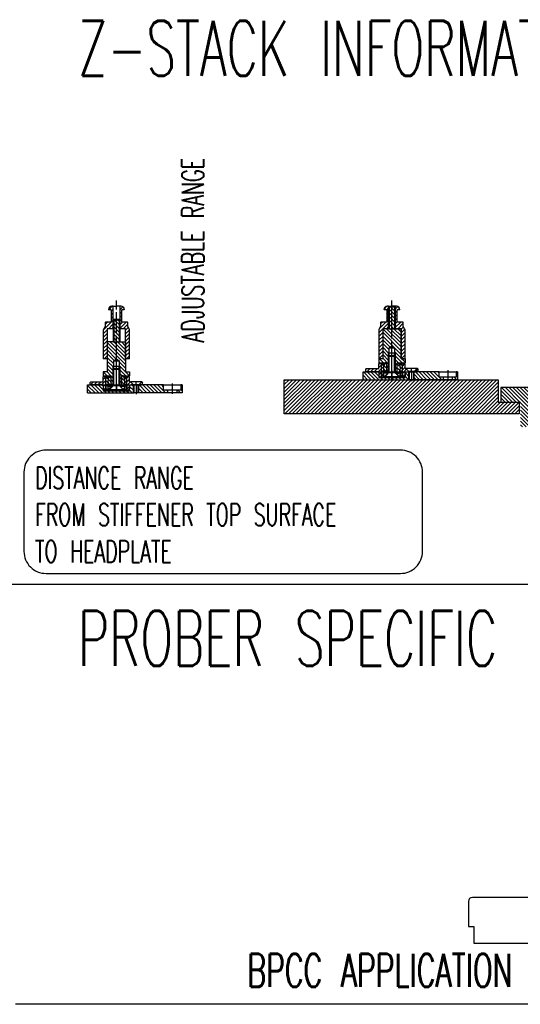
# Model space of a CAD drawing. Extents: x -1765 to 4890, y -3481 to 1222.
# Tile 74 of 98: x 3703 to 4085, y -2940 to -2189. Entities that reach past the tile are written whole.
import ezdxf

# ---------------------------------------------------------------- set-up
doc = ezdxf.new("R2010")
doc.units = 0
doc.linetypes.add('DASHED', pattern=[15, 7, -8])
doc.linetypes.add('DOT_CENTER', pattern=[14, 12, -1, 0, -1])
doc.layers.add('08', color=7, linetype='CONTINUOUS')
doc.layers.add('1', color=7, linetype='CONTINUOUS')
doc.styles.add('CONVERTER_1', font='txt.shx', dxfattribs={"width": 0.63})
pattern_1 = [(-45, (0, 0), (1.4142136, 1.4142136), [])]
pattern_2 = [(45, (2e-11, 369.065), (-1.4142136, 1.4142136), [])]
pattern_3 = [(45, (2e-11, -1113.895), (-1.4142136, 1.4142136), [])]
pattern_4 = [(135, (2e-11, -1113.895), (-1.4142136, -1.4142136), [])]
pattern_5 = [(135, (2e-11, -1113.895), (-1.4142136, -1.4142136), [])]
pattern_6 = [(45, (2e-11, -1113.895), (-1.4142136, 1.4142136), [])]
pattern_7 = [(315, (2e-11, -981.8801), (1.4142136, 1.4142136), [])]

# ---------------------------------------------------------------- blocks, each defined once
blk = doc.blocks.new('EG_TOP_LOAD_AP__239', base_point=(3959.81, -2926.79))
at = {"layer": '08', "color": 6, "linetype": 'CONTINUOUS'}
for p, q in [((4194.55, -2858.54), (4048.36, -2858.54)), ((4045.31, -2861.58), (4045.31, -2880.76)), ((4045.31, -2880.76), (4049.38, -2880.76)), ((4049.38, -2880.76), (4049.38, -2893.46)), ((4049.38, -2893.46), (4246.75, -2893.46))]:
    blk.add_line(p, q, dxfattribs=at)
blk.add_arc((4048.36, -2861.58), 3.05, 90, 180, dxfattribs=at)
at = {"layer": '1', "color": 7, "insert": (3876.81, -2926.79), "char_height": 25.2, "attachment_point": 7, "style": 'CONVERTER_1'}
blk.add_mtext('BPCC APPLICATION', dxfattribs=at)
blk = doc.blocks.new('TEXT__271', base_point=(-2000, -2800))
at = {"layer": '1', "color": 1, "linetype": 'CONTINUOUS'}
blk.add_line((4800, -2620), (400, -2620), dxfattribs=at)
at = {"layer": '1', "color": 7, "linetype": 'CONTINUOUS'}
blk.add_line((4800, -2940), (3700, -2940), dxfattribs=at)
at = {"layer": '1', "color": 7, "style": 'CONVERTER_1', "width": 0.63}
for s, p in [('Z-STACK INFORMATION', (3747.64, -2231.98)), ('PROBER SPECIFIC Z-STACK INFORMATION', (3747.64, -2681.98))]:
    blk.add_text(s, height=42, dxfattribs=at).set_placement(p)
blk = doc.blocks.new('TEXT__469', base_point=(3686.93, -2611.06))
at = {"layer": '1', "color": 1}
blk.add_lwpolyline([(3723.33, -2611.46), (3993.48, -2611.46, 0.414214), (4010.28, -2594.66), (4010.28, -2534.18, 0.414214), (3993.48, -2517.38), (3723.33, -2517.38, 0.414214), (3706.53, -2534.18), (3706.53, -2594.66, 0.414214)], format="xyb", close=True, dxfattribs=at)
at = {"layer": '1', "color": 1, "insert": (3843.64, -2435.22), "char_height": 16.8, "attachment_point": 7, "rotation": 90, "style": 'CONVERTER_1'}
blk.add_mtext('ADJUSTABLE RANGE', dxfattribs=at)
at = {"layer": '1', "color": 1, "insert": (3714.93, -2603.06), "char_height": 16.8, "attachment_point": 7, "style": 'CONVERTER_1'}
blk.add_mtext('DISTANCE RANGE\\PFROM STIFFENER TOP SURFACE\\PTO HEADPLATE', dxfattribs=at)
blk = doc.blocks.new('INSERT_RING_TSK__478', base_point=(4128, -2518.75))
at = {"layer": '1', "linetype": 'CONTINUOUS'}
h = blk.add_hatch(dxfattribs=at)
h.set_pattern_fill('USER', scale=2, angle=135, pattern_type=0)
h.set_pattern_definition([(135, (0, 0), (-1.4142136, -1.4142136), [])])
h.paths.add_polyline_path([(4147, -2469.75), (4147, -2473.95), (4152.5, -2473.95), (4152.5, -2480.95), (4155, -2481.95), (4157.5, -2480.95), (4157.5, -2473.95), (4160.5, -2473.95), (4160.5, -2491.75), (4140.5, -2491.75), (4140.5, -2492.75), (4127, -2492.75), (4127, -2495.75), (4133, -2495.75), (4133, -2499.75), (4085, -2499.75), (4085, -2480.85), (4070, -2480.85), (4070, -2469.75)])
at = {"layer": '1', "color": 7, "linetype": 'CONTINUOUS'}
for p, q in [((4070, -2469.75), (4070, -2480.85)), ((4147, -2469.75), (4070, -2469.75)), ((4070, -2480.85), (4085, -2480.85))]:
    blk.add_line(p, q, dxfattribs=at)
blk = doc.blocks.new('CATCHPIN__479', base_point=(3790.99, -2364.59))
at = {"layer": '1', "linetype": 'CONTINUOUS'}
h = blk.add_hatch(dxfattribs=at)
h.set_pattern_fill('USER', color=1, scale=2, angle=45, pattern_type=0)
h.set_pattern_definition(pattern_2)
edge = h.paths.add_edge_path()
edge.add_line((3768.9, -2419.75), (3773, -2419.75))
edge.add_line((3773, -2419.75), (3773, -2410.45))
edge.add_line((3773, -2410.45), (3771.2, -2410.45))
edge.add_line((3771.2, -2410.45), (3771, -2410.25))
edge.add_arc((3773.5, -2410.25), 2.5, 450, 540, ccw=False)
edge.add_line((3773.5, -2407.75), (3774.5, -2407.75))
edge.add_line((3774.5, -2407.75), (3774.5, -2424.85))
edge.add_line((3774.5, -2424.85), (3770, -2424.85))
edge.add_line((3770, -2424.85), (3770, -2425.65))
edge.add_line((3770, -2425.65), (3770, -2447.85))
edge.add_line((3770, -2447.85), (3767, -2447.85))
edge.add_line((3767, -2447.85), (3767, -2425.69))
edge.add_arc((3767.5, -2425.69), 0.5, 510, 540, ccw=False)
edge.add_line((3767.07, -2425.44), (3768.4, -2423.13))
edge.add_line((3768.4, -2423.13), (3768.4, -2420.25))
edge.add_arc((3768.9, -2420.25), 0.5, 450, 540, ccw=False)
h = blk.add_hatch(dxfattribs=at)
h.set_pattern_fill('USER', color=1, scale=2, angle=45, pattern_type=0)
h.set_pattern_definition(pattern_2)
edge = h.paths.add_edge_path()
edge.add_line((3785.1, -2419.75), (3781, -2419.75))
edge.add_line((3781, -2419.75), (3781, -2410.45))
edge.add_line((3781, -2410.45), (3782.8, -2410.45))
edge.add_line((3782.8, -2410.45), (3783, -2410.25))
edge.add_arc((3780.5, -2410.25), 2.5, 0, 90)
edge.add_line((3780.5, -2407.75), (3779.5, -2407.75))
edge.add_line((3779.5, -2407.75), (3779.5, -2424.85))
edge.add_line((3779.5, -2424.85), (3784, -2424.85))
edge.add_line((3784, -2424.85), (3784, -2425.65))
edge.add_line((3784, -2425.65), (3784, -2447.85))
edge.add_line((3784, -2447.85), (3787, -2447.85))
edge.add_line((3787, -2447.85), (3787, -2425.69))
edge.add_arc((3786.5, -2425.69), 0.5, 0, 30)
edge.add_line((3786.93, -2425.44), (3785.6, -2423.13))
edge.add_line((3785.6, -2423.13), (3785.6, -2420.25))
edge.add_arc((3785.1, -2420.25), 0.5, 0, 90)
at = {"layer": '1', "color": 7, "linetype": 'CONTINUOUS'}
for p, q in [((3774.5, -2407.75), (3773.5, -2407.75)), ((3774.5, -2407.75), (3777, -2407.75)), ((3774.5, -2424.85), (3774.5, -2407.75)), ((3779.5, -2407.75), (3777, -2407.75)), ((3779.5, -2407.75), (3779.5, -2424.85)), ((3780.5, -2407.75), (3779.5, -2407.75)), ((3771.2, -2410.45), (3771, -2410.25)), ((3773, -2410.45), (3771.2, -2410.45)), ((3773, -2410.45), (3773, -2419.75)), ((3781, -2419.75), (3781, -2410.45)), ((3782.8, -2410.45), (3781, -2410.45)), ((3783, -2410.25), (3782.8, -2410.45)), ((3768.4, -2423.13), (3767.07, -2425.44)), ((3768.4, -2420.25), (3768.4, -2423.13)), ((3773, -2419.75), (3768.9, -2419.75)), ((3770, -2424.85), (3770, -2425.65)), ((3774.5, -2424.85), (3770, -2424.85)), ((3773, -2419.75), (3773, -2419.75)), ((3773, -2419.75), (3773, -2419.75)), ((3773, -2419.75), (3773, -2419.75)), ((3773, -2419.75), (3773, -2419.75)), ((3784, -2424.85), (3779.5, -2424.85)), ((3781, -2419.75), (3781, -2419.75)), ((3781, -2419.75), (3781, -2419.75)), ((3781, -2419.75), (3781, -2419.75)), ((3781, -2419.75), (3781, -2419.75)), ((3785.1, -2419.75), (3781, -2419.75)), ((3784, -2425.65), (3784, -2424.85)), ((3785.6, -2423.13), (3785.6, -2420.25)), ((3786.93, -2425.44), (3785.6, -2423.13)), ((3767, -2425.69), (3767, -2447.85)), ((3770, -2425.65), (3770, -2447.85)), ((3784, -2447.85), (3784, -2425.65)), ((3787, -2447.85), (3787, -2425.69)), ((3770, -2447.85), (3767, -2447.85)), ((3787, -2447.85), (3784, -2447.85))]:
    blk.add_line(p, q, dxfattribs=at)
at = {"layer": '1', "color": 7, "linetype": 'DOT_CENTER'}
for p, q in [((3777, -2407.75), (3777, -2403.35)), ((3777, -2424.28), (3777, -2407.75)), ((3777, -2447.32), (3777, -2436.3))]:
    blk.add_line(p, q, dxfattribs=at)
at = {"layer": '1', "color": 7, "linetype": 'CONTINUOUS'}
for centre, radius, start, end in [((3773.5, -2410.25), 2.5, 90, 180), ((3780.5, -2410.25), 2.5, 0, 90), ((3768.9, -2420.25), 0.5, 90, 180), ((3785.1, -2420.25), 0.5, 0, 90), ((3767.5, -2425.69), 0.5, 150, 180), ((3786.5, -2425.69), 0.5, 0, 30)]:
    blk.add_arc(centre, radius, start, end, dxfattribs=at)
blk = doc.blocks.new('FLANGE_CP__480', base_point=(3789.65, -2409.28))
at = {"layer": '1', "linetype": 'CONTINUOUS'}
h = blk.add_hatch(dxfattribs=at)
h.set_pattern_fill('USER', color=6, scale=2, angle=45, pattern_type=0)
h.set_pattern_definition(pattern_3)
h.paths.add_polyline_path([(3757, -2465.75), (3757, -2467.25), (3757.5, -2467.75), (3767, -2467.75), (3767, -2470.75), (3768, -2471.75), (3769, -2471.75), (3769, -2462.35), (3770.5, -2462.35), (3770.5, -2461.35), (3767, -2461.35), (3767, -2465.25), (3757.5, -2465.25)])
h = blk.add_hatch(dxfattribs=at)
h.set_pattern_fill('USER', color=6, scale=2, angle=45, pattern_type=0)
h.set_pattern_definition(pattern_3)
h.paths.add_polyline_path([(3785, -2462.35), (3785, -2471.75), (3786, -2471.75), (3787, -2470.75), (3787, -2467.75), (3789.75, -2467.75), (3789.75, -2467.35), (3787.65, -2465.25), (3787, -2465.25), (3787, -2461.35), (3783.5, -2461.35), (3783.5, -2462.35)])
h = blk.add_hatch(dxfattribs=at)
h.set_pattern_fill('USER', color=6, scale=2, angle=45, pattern_type=0)
h.set_pattern_definition(pattern_3)
h.paths.add_polyline_path([(3796.35, -2465.25), (3794.25, -2467.35), (3794.25, -2467.75), (3796.5, -2467.75), (3797, -2467.25), (3797, -2465.75), (3796.5, -2465.25)])
at = {"layer": '1', "color": 6, "linetype": 'CONTINUOUS'}
for p, q in [((3767, -2461.35), (3770.5, -2461.35)), ((3767, -2465.25), (3767, -2461.35)), ((3769, -2462.35), (3770.5, -2462.35)), ((3769, -2471.75), (3769, -2462.35)), ((3770.5, -2461.35), (3770.5, -2462.35)), ((3783.5, -2461.35), (3783.5, -2462.35)), ((3783.5, -2461.35), (3787, -2461.35)), ((3785, -2462.35), (3783.5, -2462.35)), ((3785, -2471.75), (3785, -2462.35)), ((3787, -2465.25), (3787, -2461.35)), ((3757.5, -2465.25), (3757, -2465.75)), ((3757, -2467.25), (3757, -2465.75)), ((3757.5, -2467.75), (3757, -2467.25)), ((3757.5, -2465.25), (3767, -2465.25)), ((3767, -2467.75), (3757.5, -2467.75)), ((3767, -2467.75), (3767, -2470.75)), ((3787, -2465.25), (3787.65, -2465.25)), ((3787, -2467.75), (3787, -2470.75)), ((3787, -2467.75), (3789.75, -2467.75)), ((3789.75, -2467.35), (3787.65, -2465.25)), ((3796.35, -2465.25), (3787.65, -2465.25)), ((3789.75, -2467.75), (3789.75, -2467.35)), ((3789.75, -2467.35), (3794.25, -2467.35)), ((3789.75, -2467.75), (3794.25, -2467.75)), ((3796.35, -2465.25), (3794.25, -2467.35)), ((3794.25, -2467.35), (3794.25, -2467.75)), ((3794.25, -2467.75), (3796.5, -2467.75)), ((3796.5, -2465.25), (3796.35, -2465.25)), ((3796.5, -2467.75), (3797, -2467.25)), ((3797, -2467.25), (3797, -2465.75)), ((3768, -2471.75), (3767, -2470.75)), ((3768, -2471.75), (3769, -2471.75)), ((3769, -2471.75), (3785, -2471.75)), ((3785, -2471.75), (3786, -2471.75)), ((3786, -2471.75), (3787, -2470.75))]:
    blk.add_line(p, q, dxfattribs=at)
at = {"layer": '1', "color": 6, "linetype": 'DOT_CENTER'}
for p, q in [((3777, -2473.56), (3777, -2459.32)), ((3792, -2468.15), (3792, -2465.01)), ((3796.5, -2465.25), (3797, -2465.75))]:
    blk.add_line(p, q, dxfattribs=at)
blk = doc.blocks.new('BALLHEAD_CP__481', base_point=(3785, -2460.15))
at = {"layer": '1', "linetype": 'CONTINUOUS'}
h = blk.add_hatch(dxfattribs=at)
h.set_pattern_fill('USER', color=1, scale=2, angle=135, pattern_type=0)
h.set_pattern_definition(pattern_4)
edge = h.paths.add_edge_path()
edge.add_line((3769.5, -2467.35), (3769, -2466.85))
edge.add_line((3769, -2466.85), (3769, -2462.85))
edge.add_line((3769, -2462.85), (3769.5, -2462.35))
edge.add_line((3769.5, -2462.35), (3771, -2462.35))
edge.add_arc((3777, -2464.85), 6.5, 157.38014, -157.38014)
edge.add_line((3771, -2467.35), (3769.5, -2467.35))
h = blk.add_hatch(dxfattribs=at)
h.set_pattern_fill('USER', color=1, scale=2, angle=135, pattern_type=0)
h.set_pattern_definition(pattern_4)
edge = h.paths.add_edge_path()
edge.add_arc((3777, -2464.85), 6.5, 202.61986, 217.97987, ccw=False)
edge.add_arc((3777, -2464.85), 6.5, 517.38014, 202.61986, ccw=False)
edge.add_arc((3777, -2464.85), 6.5, 502.02013, 517.38014, ccw=False)
edge.add_line((3771.88, -2460.85), (3773, -2460.85))
edge.add_line((3773, -2460.85), (3773, -2468.85))
edge.add_line((3773, -2468.85), (3771.88, -2468.85))
h = blk.add_hatch(dxfattribs=at)
h.set_pattern_fill('USER', color=1, scale=2, angle=135, pattern_type=0)
h.set_pattern_definition(pattern_4)
edge = h.paths.add_edge_path()
edge.add_line((3781, -2468.85), (3781, -2460.85))
edge.add_line((3781, -2460.85), (3782.12, -2460.85))
edge.add_arc((3777, -2464.85), 6.5, 382.61986, 397.97987, ccw=False)
edge.add_arc((3777, -2464.85), 6.5, 337.38014, 382.61986, ccw=False)
edge.add_arc((3777, -2464.85), 6.5, 322.02013, 337.38014, ccw=False)
edge.add_line((3782.12, -2468.85), (3781, -2468.85))
h = blk.add_hatch(dxfattribs=at)
h.set_pattern_fill('USER', color=1, scale=2, angle=135, pattern_type=0)
h.set_pattern_definition(pattern_4)
edge = h.paths.add_edge_path()
edge.add_arc((3777, -2464.85), 6.5, -22.61986, 22.61986)
edge.add_line((3783, -2462.35), (3784.5, -2462.35))
edge.add_line((3784.5, -2462.35), (3785, -2462.85))
edge.add_line((3785, -2462.85), (3785, -2466.85))
edge.add_line((3785, -2466.85), (3784.5, -2467.35))
edge.add_line((3784.5, -2467.35), (3783, -2467.35))
at = {"layer": '1', "color": 1, "linetype": 'CONTINUOUS'}
for p, q in [((3769, -2462.85), (3769.5, -2462.35)), ((3769.5, -2462.35), (3771, -2462.35)), ((3773, -2460.85), (3771.88, -2460.85)), ((3773, -2468.85), (3773, -2460.85)), ((3781, -2468.85), (3781, -2460.85)), ((3782.12, -2460.85), (3781, -2460.85)), ((3784.5, -2462.35), (3783, -2462.35)), ((3785, -2462.85), (3784.5, -2462.35)), ((3769, -2466.85), (3769, -2462.85)), ((3769.5, -2467.35), (3769, -2466.85)), ((3771, -2467.35), (3769.5, -2467.35)), ((3773, -2468.85), (3771.88, -2468.85)), ((3782.12, -2468.85), (3781, -2468.85)), ((3783, -2467.35), (3784.5, -2467.35)), ((3784.5, -2467.35), (3785, -2466.85)), ((3785, -2466.85), (3785, -2462.85))]:
    blk.add_line(p, q, dxfattribs=at)
at = {"layer": '1', "color": 1, "linetype": 'DOT_CENTER'}
blk.add_line((3777, -2469.96), (3777, -2460.15), dxfattribs=at)
at = {"layer": '1', "color": 1, "linetype": 'CONTINUOUS'}
for start, end in [(157.38014, -157.38014), (142.02013, 157.38014), (22.61986, 37.97987), (-22.61986, 22.61986), (-157.38014, -142.02013), (-37.97987, -22.61986)]:
    blk.add_arc((3777, -2464.85), 6.5, start, end, dxfattribs=at)
blk = doc.blocks.new('SLEEVE_CP__482', base_point=(3777.98, -2420.4))
at = {"layer": '1', "linetype": 'CONTINUOUS'}
h = blk.add_hatch(dxfattribs=at)
h.set_pattern_fill('USER', color=4, scale=2, angle=135, pattern_type=0)
h.set_pattern_definition(pattern_5)
h.paths.add_polyline_path([(3769, -2471.75), (3769, -2467.35), (3770.5, -2467.35), (3770.5, -2471.75)])
h = blk.add_hatch(dxfattribs=at)
h.set_pattern_fill('USER', color=4, scale=2, angle=135, pattern_type=0)
h.set_pattern_definition(pattern_5)
h.paths.add_polyline_path([(3783.5, -2471.75), (3783.5, -2467.35), (3785, -2467.35), (3785, -2471.75)])
at = {"layer": '1', "color": 4, "linetype": 'CONTINUOUS'}
for p, q in [((3770.5, -2467.35), (3769, -2467.35)), ((3769, -2467.35), (3769, -2471.75)), ((3771, -2467.35), (3770.5, -2467.35)), ((3783.5, -2467.35), (3783, -2467.35)), ((3785, -2467.35), (3783.5, -2467.35)), ((3785, -2467.35), (3785, -2471.75)), ((3770.5, -2471.75), (3769, -2471.75)), ((3783.5, -2471.75), (3770.5, -2471.75)), ((3785, -2471.75), (3783.5, -2471.75))]:
    blk.add_line(p, q, dxfattribs=at)
at = {"layer": '1', "color": 4, "linetype": 'DASHED'}
for p, q in [((3770.5, -2467.35), (3770.5, -2471.75)), ((3783.5, -2467.35), (3783.5, -2471.75))]:
    blk.add_line(p, q, dxfattribs=at)
at = {"layer": '1', "color": 1, "linetype": 'DOT_CENTER'}
blk.add_line((3777, -2466.79), (3777, -2472.7), dxfattribs=at)
blk = doc.blocks.new('WASHER_CP__483', base_point=(3777.79, -2440.42))
at = {"layer": '1', "linetype": 'CONTINUOUS'}
h = blk.add_hatch(dxfattribs=at)
h.set_pattern_fill('USER', color=3, scale=2, angle=45, pattern_type=0)
h.set_pattern_definition(pattern_6)
h.paths.add_polyline_path([(3770.6, -2468.85), (3773.8, -2468.85), (3773.8, -2469.16), (3771.3, -2471.65), (3770.6, -2471.65)])
h = blk.add_hatch(dxfattribs=at)
h.set_pattern_fill('USER', color=3, scale=2, angle=45, pattern_type=0)
h.set_pattern_definition(pattern_6)
h.paths.add_polyline_path([(3780.2, -2469.16), (3780.2, -2468.85), (3783.4, -2468.85), (3783.4, -2471.65), (3782.7, -2471.65)])
at = {"layer": '1', "color": 3, "linetype": 'CONTINUOUS'}
for p, q in [((3770.6, -2471.65), (3770.6, -2468.85)), ((3773.8, -2468.85), (3770.6, -2468.85)), ((3773.8, -2469.16), (3771.3, -2471.65)), ((3774, -2468.85), (3773.8, -2468.85)), ((3773.8, -2469.16), (3773.8, -2468.85)), ((3780.2, -2468.85), (3780.1, -2468.85)), ((3783.4, -2468.85), (3780.2, -2468.85)), ((3780.2, -2469.16), (3780.2, -2468.85)), ((3782.7, -2471.65), (3780.2, -2469.16)), ((3783.4, -2471.65), (3783.4, -2468.85)), ((3770.6, -2471.65), (3771.3, -2471.65)), ((3771.3, -2471.65), (3782.7, -2471.65)), ((3782.7, -2471.65), (3783.4, -2471.65))]:
    blk.add_line(p, q, dxfattribs=at)
at = {"layer": '1', "color": 1, "linetype": 'DOT_CENTER'}
blk.add_line((3777, -2473.35), (3777, -2468.31), dxfattribs=at)
blk = doc.blocks.new('SCREW_CP__484', base_point=(3783, -2451.76))
at = {"layer": '1', "color": 7, "linetype": 'DOT_CENTER'}
blk.add_line((3777, -2474.06), (3777, -2451.26), dxfattribs=at)
at = {"layer": '1', "color": 7, "linetype": 'CONTINUOUS'}
for p, q in [((3775, -2455.46), (3774.5, -2455.96)), ((3774.5, -2467.66), (3774.5, -2455.96)), ((3779.5, -2455.96), (3774.5, -2455.96)), ((3775, -2455.96), (3775, -2455.46)), ((3779, -2455.46), (3775, -2455.46)), ((3775, -2467.66), (3775, -2455.96)), ((3779, -2455.46), (3779.5, -2455.96)), ((3779, -2455.96), (3779, -2455.46)), ((3779, -2467.66), (3779, -2455.96)), ((3779.5, -2467.66), (3779.5, -2455.96)), ((3774.5, -2468.46), (3771.5, -2471.46)), ((3774.5, -2468.46), (3774.5, -2467.66)), ((3775, -2468.46), (3774.5, -2468.46)), ((3775, -2467.66), (3775, -2468.46)), ((3779, -2468.46), (3775, -2468.46)), ((3779, -2467.66), (3779, -2468.46)), ((3779.5, -2468.46), (3779, -2468.46)), ((3779.5, -2467.66), (3779.5, -2468.46)), ((3779.5, -2468.46), (3782.5, -2471.46)), ((3782.5, -2471.46), (3771.5, -2471.46))]:
    blk.add_line(p, q, dxfattribs=at)
blk = doc.blocks.new('GUIDE_CP__485', base_point=(3784.5, -2424.51))
at = {"layer": '1', "linetype": 'CONTINUOUS'}
h = blk.add_hatch(dxfattribs=at)
h.set_pattern_fill('USER', color=5, scale=2, angle=315, pattern_type=0)
h.set_pattern_definition(pattern_7)
h.paths.add_polyline_path([(3774.5, -2418.35), (3774.5, -2434.85), (3779.5, -2434.85), (3779.5, -2418.35)])
h = blk.add_hatch(dxfattribs=at)
h.set_pattern_fill('USER', color=5, scale=2, angle=315, pattern_type=0)
h.set_pattern_definition(pattern_7)
h.paths.add_polyline_path([(3770, -2434.85), (3770, -2457.85), (3767, -2457.85), (3767, -2460.85), (3773, -2460.85), (3773, -2468.85), (3773.8, -2468.85), (3774.5, -2468.16), (3774.5, -2453.95), (3774.5, -2453.37), (3775, -2453.37), (3775, -2453.35), (3775, -2449.35), (3777, -2447.91), (3779, -2449.35), (3779, -2453.35), (3779.5, -2453.35), (3779.5, -2468.16), (3780.2, -2468.85), (3781, -2468.85), (3781, -2460.85), (3787, -2460.85), (3787, -2457.85), (3784, -2457.85), (3784, -2434.85), (3779.5, -2434.85), (3774.5, -2434.85)])
at = {"layer": '1', "color": 5, "linetype": 'CONTINUOUS'}
for p, q in [((3774.5, -2418.35), (3775, -2417.85)), ((3774.5, -2418.35), (3774.5, -2434.85)), ((3779.5, -2418.35), (3774.5, -2418.35)), ((3779, -2417.85), (3775, -2417.85)), ((3775, -2417.85), (3775, -2434.85)), ((3779.5, -2418.35), (3779, -2417.85)), ((3779, -2417.85), (3779, -2434.85)), ((3779.5, -2418.35), (3779.5, -2434.85)), ((3774.5, -2434.85), (3770, -2434.85)), ((3770, -2434.85), (3770, -2457.85)), ((3774.5, -2434.85), (3779.5, -2434.85)), ((3779.5, -2434.85), (3784, -2434.85)), ((3784, -2434.85), (3784, -2457.85)), ((3774.5, -2453.95), (3774.5, -2453.37)), ((3774.5, -2453.37), (3775, -2453.37)), ((3774.5, -2468.16), (3774.5, -2453.95)), ((3775, -2449.35), (3777, -2447.91)), ((3775, -2453.35), (3775, -2449.35)), ((3775, -2449.35), (3779, -2449.35)), ((3775, -2453.35), (3779, -2453.35)), ((3775, -2453.37), (3775, -2453.35)), ((3775, -2455.46), (3775, -2453.37)), ((3777, -2447.91), (3779, -2449.35)), ((3779, -2449.35), (3779, -2453.35)), ((3779, -2455.46), (3779, -2453.35)), ((3779.5, -2453.35), (3779, -2453.35)), ((3779.5, -2453.35), (3779.5, -2468.16)), ((3767, -2457.85), (3767, -2460.85)), ((3770, -2457.85), (3767, -2457.85)), ((3767, -2460.85), (3773, -2460.85)), ((3773, -2468.85), (3773, -2460.85)), ((3781, -2468.85), (3781, -2460.85)), ((3781, -2460.85), (3787, -2460.85)), ((3784, -2457.85), (3787, -2457.85)), ((3787, -2457.85), (3787, -2460.85)), ((3773.8, -2468.85), (3773, -2468.85)), ((3774.5, -2468.16), (3773.8, -2468.85)), ((3779.5, -2468.16), (3780.2, -2468.85)), ((3780.2, -2468.85), (3781, -2468.85))]:
    blk.add_line(p, q, dxfattribs=at)
at = {"layer": '1', "color": 5, "linetype": 'DOT_CENTER'}
blk.add_line((3777, -2470.53), (3777, -2418.26), dxfattribs=at)
blk = doc.blocks.new('CATCH_PIN_ASSY__486', base_point=(3804.73, -2410.35))
at = {"layer": '1'}
for name, p in [('CATCHPIN__479', (3790.99, -2364.59)), ('GUIDE_CP__485', (3784.5, -2424.51)), ('SCREW_CP__484', (3783, -2451.76)), ('FLANGE_CP__480', (3789.65, -2409.28)), ('BALLHEAD_CP__481', (3785, -2460.15)), ('SLEEVE_CP__482', (3777.98, -2420.4)), ('WASHER_CP__483', (3777.79, -2440.42))]:
    blk.add_blockref(name, p, dxfattribs=at)
blk = doc.blocks.new('PIN_ASSY1__487', base_point=(4457, -2410.6))
at = {"layer": '1', "linetype": 'CONTINUOUS'}
h = blk.add_hatch(dxfattribs=at)
h.set_pattern_fill('USER', color=5, scale=2, angle=-45, pattern_type=0)
h.set_pattern_definition(pattern_1)
h.paths.add_polyline_path([(3755, -2473.75), (3790.4, -2473.75), (3790.4, -2467.75), (3787, -2467.75), (3787, -2472.15), (3767, -2472.15), (3767, -2467.75), (3755, -2467.75)])
h = blk.add_hatch(dxfattribs=at)
h.set_pattern_fill('USER', color=5, scale=2, angle=-45, pattern_type=0)
h.set_pattern_definition(pattern_1)
h.paths.add_polyline_path([(3813, -2467.75), (3813, -2471.75), (3816, -2471.75), (3816, -2473.75), (3793.6, -2473.75), (3793.6, -2467.75)])
h = blk.add_hatch(dxfattribs=at)
h.set_pattern_fill('USER', color=5, scale=2, angle=-45, pattern_type=0)
h.set_pattern_definition(pattern_1)
h.paths.add_polyline_path([(3826, -2471.75), (3826, -2467.75), (3827, -2467.75), (3827, -2473.75), (3823, -2473.75), (3823, -2471.75)])
at = {"layer": '1', "color": 5, "linetype": 'CONTINUOUS'}
for p, q in [((3755, -2467.75), (3767, -2467.75)), ((3755, -2473.75), (3755, -2467.75)), ((3767, -2467.75), (3767, -2472.15)), ((3767, -2467.75), (3787, -2467.75)), ((3787, -2472.15), (3787, -2467.75)), ((3787, -2467.75), (3790.4, -2467.75)), ((3790, -2473.75), (3790, -2467.75)), ((3790.4, -2473.75), (3790.4, -2467.75)), ((3790.4, -2467.75), (3793.6, -2467.75)), ((3813, -2467.75), (3793.6, -2467.75)), ((3793.6, -2473.75), (3793.6, -2467.75)), ((3794, -2473.75), (3794, -2467.75)), ((3813, -2467.75), (3826, -2467.75)), ((3813, -2471.75), (3813, -2467.75)), ((3826, -2467.75), (3826, -2471.75)), ((3827, -2467.75), (3826, -2467.75)), ((3827, -2467.75), (3827, -2473.75)), ((3755, -2473.75), (3790.4, -2473.75)), ((3767, -2472.15), (3787, -2472.15)), ((3793.6, -2473.75), (3790.4, -2473.75)), ((3816, -2473.75), (3793.6, -2473.75)), ((3816, -2471.75), (3813, -2471.75)), ((3823, -2471.75), (3816, -2471.75)), ((3816, -2471.75), (3816, -2473.75)), ((3823, -2473.75), (3816, -2473.75)), ((3823, -2471.75), (3823, -2473.75)), ((3826, -2471.75), (3823, -2471.75)), ((3827, -2473.75), (3823, -2473.75))]:
    blk.add_line(p, q, dxfattribs=at)
at = {"layer": '1', "color": 5, "linetype": 'DOT_CENTER'}
for p, q in [((3792, -2467.07), (3792, -2474.8)), ((3819.5, -2466.52), (3819.5, -2474.52))]:
    blk.add_line(p, q, dxfattribs=at)
at = {"layer": '1'}
blk.add_blockref('CATCH_PIN_ASSY__486', (3804.73, -2410.35), dxfattribs=at)
blk = doc.blocks.new('GUIDE_CP__497', base_point=(3994.5, -2414.51))
at = {"layer": '1', "linetype": 'CONTINUOUS'}
h = blk.add_hatch(dxfattribs=at)
h.set_pattern_fill('USER', color=5, scale=2, angle=315, pattern_type=0)
h.set_pattern_definition(pattern_7)
h.paths.add_polyline_path([(3984.5, -2408.35), (3984.5, -2424.85), (3989.5, -2424.85), (3989.5, -2408.35)])
h = blk.add_hatch(dxfattribs=at)
h.set_pattern_fill('USER', color=5, scale=2, angle=315, pattern_type=0)
h.set_pattern_definition(pattern_7)
h.paths.add_polyline_path([(3980, -2424.85), (3980, -2447.85), (3977, -2447.85), (3977, -2450.85), (3983, -2450.85), (3983, -2458.85), (3983.8, -2458.85), (3984.5, -2458.16), (3984.5, -2443.95), (3984.5, -2443.37), (3985, -2443.37), (3985, -2443.35), (3985, -2439.35), (3987, -2437.91), (3989, -2439.35), (3989, -2443.35), (3989.5, -2443.35), (3989.5, -2458.16), (3990.2, -2458.85), (3991, -2458.85), (3991, -2450.85), (3997, -2450.85), (3997, -2447.85), (3994, -2447.85), (3994, -2424.85), (3989.5, -2424.85), (3984.5, -2424.85)])
at = {"layer": '1', "color": 5, "linetype": 'CONTINUOUS'}
for p, q in [((3984.5, -2408.35), (3985, -2407.85)), ((3989.5, -2408.35), (3984.5, -2408.35)), ((3984.5, -2408.35), (3984.5, -2424.85)), ((3985, -2407.85), (3985, -2424.85)), ((3989, -2407.85), (3985, -2407.85)), ((3989, -2407.85), (3989, -2424.85)), ((3989.5, -2408.35), (3989, -2407.85)), ((3989.5, -2408.35), (3989.5, -2424.85)), ((3980, -2424.85), (3980, -2447.85)), ((3984.5, -2424.85), (3980, -2424.85)), ((3984.5, -2424.85), (3989.5, -2424.85)), ((3989.5, -2424.85), (3994, -2424.85)), ((3994, -2424.85), (3994, -2447.85)), ((3985, -2439.35), (3987, -2437.91)), ((3985, -2439.35), (3989, -2439.35)), ((3985, -2443.35), (3985, -2439.35)), ((3987, -2437.91), (3989, -2439.35)), ((3989, -2439.35), (3989, -2443.35)), ((3984.5, -2443.37), (3985, -2443.37)), ((3984.5, -2443.95), (3984.5, -2443.37)), ((3984.5, -2458.16), (3984.5, -2443.95)), ((3985, -2443.37), (3985, -2443.35)), ((3985, -2443.35), (3989, -2443.35)), ((3985, -2445.46), (3985, -2443.37)), ((3989.5, -2443.35), (3989, -2443.35)), ((3989, -2445.46), (3989, -2443.35)), ((3989.5, -2443.35), (3989.5, -2458.16)), ((3980, -2447.85), (3977, -2447.85)), ((3977, -2447.85), (3977, -2450.85)), ((3977, -2450.85), (3983, -2450.85)), ((3983, -2458.85), (3983, -2450.85)), ((3991, -2450.85), (3997, -2450.85)), ((3991, -2458.85), (3991, -2450.85)), ((3994, -2447.85), (3997, -2447.85)), ((3997, -2447.85), (3997, -2450.85)), ((3983.8, -2458.85), (3983, -2458.85)), ((3984.5, -2458.16), (3983.8, -2458.85)), ((3989.5, -2458.16), (3990.2, -2458.85)), ((3990.2, -2458.85), (3991, -2458.85))]:
    blk.add_line(p, q, dxfattribs=at)
at = {"layer": '1', "color": 5, "linetype": 'DOT_CENTER'}
blk.add_line((3987, -2460.53), (3987, -2408.26), dxfattribs=at)
blk = doc.blocks.new('SCREW_CP__498', base_point=(3993, -2441.76))
at = {"layer": '1', "color": 7, "linetype": 'CONTINUOUS'}
for p, q in [((3985, -2445.46), (3984.5, -2445.96)), ((3989.5, -2445.96), (3984.5, -2445.96)), ((3984.5, -2457.66), (3984.5, -2445.96)), ((3989, -2445.46), (3985, -2445.46)), ((3985, -2445.96), (3985, -2445.46)), ((3985, -2457.66), (3985, -2445.96)), ((3989, -2445.96), (3989, -2445.46)), ((3989, -2445.46), (3989.5, -2445.96)), ((3989, -2457.66), (3989, -2445.96)), ((3989.5, -2457.66), (3989.5, -2445.96)), ((3984.5, -2458.46), (3981.5, -2461.46)), ((3992.5, -2461.46), (3981.5, -2461.46)), ((3984.5, -2458.46), (3984.5, -2457.66)), ((3985, -2458.46), (3984.5, -2458.46)), ((3985, -2457.66), (3985, -2458.46)), ((3989, -2458.46), (3985, -2458.46)), ((3989, -2457.66), (3989, -2458.46)), ((3989.5, -2458.46), (3989, -2458.46)), ((3989.5, -2457.66), (3989.5, -2458.46)), ((3989.5, -2458.46), (3992.5, -2461.46))]:
    blk.add_line(p, q, dxfattribs=at)
at = {"layer": '1', "color": 7, "linetype": 'DOT_CENTER'}
blk.add_line((3987, -2464.06), (3987, -2441.26), dxfattribs=at)
blk = doc.blocks.new('WASHER_CP__499', base_point=(3987.79, -2430.42))
at = {"layer": '1', "linetype": 'CONTINUOUS'}
h = blk.add_hatch(dxfattribs=at)
h.set_pattern_fill('USER', color=3, scale=2, angle=45, pattern_type=0)
h.set_pattern_definition(pattern_6)
h.paths.add_polyline_path([(3980.6, -2458.85), (3983.8, -2458.85), (3983.8, -2459.16), (3981.3, -2461.65), (3980.6, -2461.65)])
h = blk.add_hatch(dxfattribs=at)
h.set_pattern_fill('USER', color=3, scale=2, angle=45, pattern_type=0)
h.set_pattern_definition(pattern_6)
h.paths.add_polyline_path([(3990.2, -2459.16), (3990.2, -2458.85), (3993.4, -2458.85), (3993.4, -2461.65), (3992.7, -2461.65)])
at = {"layer": '1', "color": 3, "linetype": 'CONTINUOUS'}
for p, q in [((3983.8, -2458.85), (3980.6, -2458.85)), ((3980.6, -2461.65), (3980.6, -2458.85)), ((3980.6, -2461.65), (3981.3, -2461.65)), ((3983.8, -2459.16), (3981.3, -2461.65)), ((3981.3, -2461.65), (3992.7, -2461.65)), ((3983.8, -2459.16), (3983.8, -2458.85)), ((3984, -2458.85), (3983.8, -2458.85)), ((3990.2, -2458.85), (3990.1, -2458.85)), ((3990.2, -2459.16), (3990.2, -2458.85)), ((3993.4, -2458.85), (3990.2, -2458.85)), ((3992.7, -2461.65), (3990.2, -2459.16)), ((3992.7, -2461.65), (3993.4, -2461.65)), ((3993.4, -2461.65), (3993.4, -2458.85))]:
    blk.add_line(p, q, dxfattribs=at)
at = {"layer": '1', "color": 1, "linetype": 'DOT_CENTER'}
blk.add_line((3987, -2463.35), (3987, -2458.31), dxfattribs=at)
blk = doc.blocks.new('SLEEVE_CP__500', base_point=(3987.98, -2410.4))
at = {"layer": '1', "linetype": 'CONTINUOUS'}
h = blk.add_hatch(dxfattribs=at)
h.set_pattern_fill('USER', color=4, scale=2, angle=135, pattern_type=0)
h.set_pattern_definition(pattern_5)
h.paths.add_polyline_path([(3979, -2461.75), (3979, -2457.35), (3980.5, -2457.35), (3980.5, -2461.75)])
h = blk.add_hatch(dxfattribs=at)
h.set_pattern_fill('USER', color=4, scale=2, angle=135, pattern_type=0)
h.set_pattern_definition(pattern_5)
h.paths.add_polyline_path([(3993.5, -2461.75), (3993.5, -2457.35), (3995, -2457.35), (3995, -2461.75)])
at = {"layer": '1', "color": 4, "linetype": 'CONTINUOUS'}
for p, q in [((3979, -2457.35), (3979, -2461.75)), ((3980.5, -2457.35), (3979, -2457.35)), ((3980.5, -2461.75), (3979, -2461.75)), ((3981, -2457.35), (3980.5, -2457.35)), ((3993.5, -2461.75), (3980.5, -2461.75)), ((3993.5, -2457.35), (3993, -2457.35)), ((3995, -2457.35), (3993.5, -2457.35)), ((3995, -2461.75), (3993.5, -2461.75)), ((3995, -2457.35), (3995, -2461.75))]:
    blk.add_line(p, q, dxfattribs=at)
at = {"layer": '1', "color": 4, "linetype": 'DASHED'}
for p, q in [((3980.5, -2457.35), (3980.5, -2461.75)), ((3993.5, -2457.35), (3993.5, -2461.75))]:
    blk.add_line(p, q, dxfattribs=at)
at = {"layer": '1', "color": 1, "linetype": 'DOT_CENTER'}
blk.add_line((3987, -2456.79), (3987, -2462.7), dxfattribs=at)
blk = doc.blocks.new('BALLHEAD_CP__501', base_point=(3995, -2450.15))
at = {"layer": '1', "linetype": 'CONTINUOUS'}
h = blk.add_hatch(dxfattribs=at)
h.set_pattern_fill('USER', color=1, scale=2, angle=135, pattern_type=0)
h.set_pattern_definition(pattern_4)
edge = h.paths.add_edge_path()
edge.add_line((3979.5, -2457.35), (3979, -2456.85))
edge.add_line((3979, -2456.85), (3979, -2452.85))
edge.add_line((3979, -2452.85), (3979.5, -2452.35))
edge.add_line((3979.5, -2452.35), (3981, -2452.35))
edge.add_arc((3987, -2454.85), 6.5, 157.38014, -157.38014)
edge.add_line((3981, -2457.35), (3979.5, -2457.35))
h = blk.add_hatch(dxfattribs=at)
h.set_pattern_fill('USER', color=1, scale=2, angle=135, pattern_type=0)
h.set_pattern_definition(pattern_4)
edge = h.paths.add_edge_path()
edge.add_arc((3987, -2454.85), 6.5, 202.61986, 217.97987, ccw=False)
edge.add_arc((3987, -2454.85), 6.5, 517.38014, 202.61986, ccw=False)
edge.add_arc((3987, -2454.85), 6.5, 502.02013, 517.38014, ccw=False)
edge.add_line((3981.88, -2450.85), (3983, -2450.85))
edge.add_line((3983, -2450.85), (3983, -2458.85))
edge.add_line((3983, -2458.85), (3981.88, -2458.85))
h = blk.add_hatch(dxfattribs=at)
h.set_pattern_fill('USER', color=1, scale=2, angle=135, pattern_type=0)
h.set_pattern_definition(pattern_4)
edge = h.paths.add_edge_path()
edge.add_line((3991, -2458.85), (3991, -2450.85))
edge.add_line((3991, -2450.85), (3992.12, -2450.85))
edge.add_arc((3987, -2454.85), 6.5, 382.61986, 397.97987, ccw=False)
edge.add_arc((3987, -2454.85), 6.5, 337.38014, 382.61986, ccw=False)
edge.add_arc((3987, -2454.85), 6.5, 322.02013, 337.38014, ccw=False)
edge.add_line((3992.12, -2458.85), (3991, -2458.85))
h = blk.add_hatch(dxfattribs=at)
h.set_pattern_fill('USER', color=1, scale=2, angle=135, pattern_type=0)
h.set_pattern_definition(pattern_4)
edge = h.paths.add_edge_path()
edge.add_arc((3987, -2454.85), 6.5, -22.61986, 22.61986)
edge.add_line((3993, -2452.35), (3994.5, -2452.35))
edge.add_line((3994.5, -2452.35), (3995, -2452.85))
edge.add_line((3995, -2452.85), (3995, -2456.85))
edge.add_line((3995, -2456.85), (3994.5, -2457.35))
edge.add_line((3994.5, -2457.35), (3993, -2457.35))
at = {"layer": '1', "color": 1, "linetype": 'CONTINUOUS'}
for p, q in [((3979, -2452.85), (3979.5, -2452.35)), ((3979, -2456.85), (3979, -2452.85)), ((3979.5, -2452.35), (3981, -2452.35)), ((3983, -2450.85), (3981.88, -2450.85)), ((3983, -2458.85), (3983, -2450.85)), ((3992.12, -2450.85), (3991, -2450.85)), ((3991, -2458.85), (3991, -2450.85)), ((3994.5, -2452.35), (3993, -2452.35)), ((3995, -2452.85), (3994.5, -2452.35)), ((3995, -2456.85), (3995, -2452.85)), ((3979.5, -2457.35), (3979, -2456.85)), ((3981, -2457.35), (3979.5, -2457.35)), ((3983, -2458.85), (3981.88, -2458.85)), ((3992.12, -2458.85), (3991, -2458.85)), ((3993, -2457.35), (3994.5, -2457.35)), ((3994.5, -2457.35), (3995, -2456.85))]:
    blk.add_line(p, q, dxfattribs=at)
at = {"layer": '1', "color": 1, "linetype": 'DOT_CENTER'}
blk.add_line((3987, -2459.96), (3987, -2450.15), dxfattribs=at)
at = {"layer": '1', "color": 1, "linetype": 'CONTINUOUS'}
for start, end in [(157.38014, -157.38014), (142.02013, 157.38014), (22.61986, 37.97987), (-22.61986, 22.61986), (-157.38014, -142.02013), (-37.97987, -22.61986)]:
    blk.add_arc((3987, -2454.85), 6.5, start, end, dxfattribs=at)
blk = doc.blocks.new('FLANGE_CP__502', base_point=(3999.65, -2399.28))
at = {"layer": '1', "linetype": 'CONTINUOUS'}
h = blk.add_hatch(dxfattribs=at)
h.set_pattern_fill('USER', color=6, scale=2, angle=45, pattern_type=0)
h.set_pattern_definition(pattern_3)
h.paths.add_polyline_path([(3967, -2455.75), (3967, -2457.25), (3967.5, -2457.75), (3977, -2457.75), (3977, -2460.75), (3978, -2461.75), (3979, -2461.75), (3979, -2452.35), (3980.5, -2452.35), (3980.5, -2451.35), (3977, -2451.35), (3977, -2455.25), (3967.5, -2455.25)])
h = blk.add_hatch(dxfattribs=at)
h.set_pattern_fill('USER', color=6, scale=2, angle=45, pattern_type=0)
h.set_pattern_definition(pattern_3)
h.paths.add_polyline_path([(3995, -2452.35), (3995, -2461.75), (3996, -2461.75), (3997, -2460.75), (3997, -2457.75), (3999.75, -2457.75), (3999.75, -2457.35), (3997.65, -2455.25), (3997, -2455.25), (3997, -2451.35), (3993.5, -2451.35), (3993.5, -2452.35)])
h = blk.add_hatch(dxfattribs=at)
h.set_pattern_fill('USER', color=6, scale=2, angle=45, pattern_type=0)
h.set_pattern_definition(pattern_3)
h.paths.add_polyline_path([(4006.35, -2455.25), (4004.25, -2457.35), (4004.25, -2457.75), (4006.5, -2457.75), (4007, -2457.25), (4007, -2455.75), (4006.5, -2455.25)])
at = {"layer": '1', "color": 6, "linetype": 'CONTINUOUS'}
for p, q in [((3977, -2455.25), (3977, -2451.35)), ((3977, -2451.35), (3980.5, -2451.35)), ((3979, -2461.75), (3979, -2452.35)), ((3979, -2452.35), (3980.5, -2452.35)), ((3980.5, -2451.35), (3980.5, -2452.35)), ((3993.5, -2451.35), (3997, -2451.35)), ((3993.5, -2451.35), (3993.5, -2452.35)), ((3995, -2452.35), (3993.5, -2452.35)), ((3995, -2461.75), (3995, -2452.35)), ((3997, -2455.25), (3997, -2451.35)), ((3967.5, -2455.25), (3967, -2455.75)), ((3967, -2457.25), (3967, -2455.75)), ((3967.5, -2457.75), (3967, -2457.25)), ((3967.5, -2455.25), (3977, -2455.25)), ((3977, -2457.75), (3967.5, -2457.75)), ((3977, -2457.75), (3977, -2460.75)), ((3978, -2461.75), (3977, -2460.75)), ((3978, -2461.75), (3979, -2461.75)), ((3979, -2461.75), (3995, -2461.75)), ((3995, -2461.75), (3996, -2461.75)), ((3996, -2461.75), (3997, -2460.75)), ((3997, -2455.25), (3997.65, -2455.25)), ((3997, -2457.75), (3999.75, -2457.75)), ((3997, -2457.75), (3997, -2460.75)), ((4006.35, -2455.25), (3997.65, -2455.25)), ((3999.75, -2457.35), (3997.65, -2455.25)), ((3999.75, -2457.35), (4004.25, -2457.35)), ((3999.75, -2457.75), (3999.75, -2457.35)), ((3999.75, -2457.75), (4004.25, -2457.75)), ((4006.35, -2455.25), (4004.25, -2457.35)), ((4004.25, -2457.35), (4004.25, -2457.75)), ((4004.25, -2457.75), (4006.5, -2457.75)), ((4006.5, -2455.25), (4006.35, -2455.25)), ((4006.5, -2457.75), (4007, -2457.25)), ((4007, -2457.25), (4007, -2455.75))]:
    blk.add_line(p, q, dxfattribs=at)
at = {"layer": '1', "color": 6, "linetype": 'DOT_CENTER'}
for p, q in [((3987, -2463.56), (3987, -2449.32)), ((4002, -2458.15), (4002, -2455.01)), ((4006.5, -2455.25), (4007, -2455.75))]:
    blk.add_line(p, q, dxfattribs=at)
blk = doc.blocks.new('CATCHPIN__503', base_point=(4000.99, -2364.59))
at = {"layer": '1', "linetype": 'CONTINUOUS'}
h = blk.add_hatch(dxfattribs=at)
h.set_pattern_fill('USER', color=1, scale=2, angle=45, pattern_type=0)
h.set_pattern_definition(pattern_2)
edge = h.paths.add_edge_path()
edge.add_line((3978.9, -2419.75), (3983, -2419.75))
edge.add_line((3983, -2419.75), (3983, -2410.45))
edge.add_line((3983, -2410.45), (3981.2, -2410.45))
edge.add_line((3981.2, -2410.45), (3981, -2410.25))
edge.add_arc((3983.5, -2410.25), 2.5, 450, 540, ccw=False)
edge.add_line((3983.5, -2407.75), (3984.5, -2407.75))
edge.add_line((3984.5, -2407.75), (3984.5, -2424.85))
edge.add_line((3984.5, -2424.85), (3980, -2424.85))
edge.add_line((3980, -2424.85), (3980, -2425.65))
edge.add_line((3980, -2425.65), (3980, -2447.85))
edge.add_line((3980, -2447.85), (3977, -2447.85))
edge.add_line((3977, -2447.85), (3977, -2425.69))
edge.add_arc((3977.5, -2425.69), 0.5, 510, 540, ccw=False)
edge.add_line((3977.07, -2425.44), (3978.4, -2423.13))
edge.add_line((3978.4, -2423.13), (3978.4, -2420.25))
edge.add_arc((3978.9, -2420.25), 0.5, 450, 540, ccw=False)
h = blk.add_hatch(dxfattribs=at)
h.set_pattern_fill('USER', color=1, scale=2, angle=45, pattern_type=0)
h.set_pattern_definition(pattern_2)
edge = h.paths.add_edge_path()
edge.add_line((3995.1, -2419.75), (3991, -2419.75))
edge.add_line((3991, -2419.75), (3991, -2410.45))
edge.add_line((3991, -2410.45), (3992.8, -2410.45))
edge.add_line((3992.8, -2410.45), (3993, -2410.25))
edge.add_arc((3990.5, -2410.25), 2.5, 0, 90)
edge.add_line((3990.5, -2407.75), (3989.5, -2407.75))
edge.add_line((3989.5, -2407.75), (3989.5, -2424.85))
edge.add_line((3989.5, -2424.85), (3994, -2424.85))
edge.add_line((3994, -2424.85), (3994, -2425.65))
edge.add_line((3994, -2425.65), (3994, -2447.85))
edge.add_line((3994, -2447.85), (3997, -2447.85))
edge.add_line((3997, -2447.85), (3997, -2425.69))
edge.add_arc((3996.5, -2425.69), 0.5, 0, 30)
edge.add_line((3996.93, -2425.44), (3995.6, -2423.13))
edge.add_line((3995.6, -2423.13), (3995.6, -2420.25))
edge.add_arc((3995.1, -2420.25), 0.5, 0, 90)
at = {"layer": '1', "color": 7, "linetype": 'CONTINUOUS'}
for p, q in [((3984.5, -2407.75), (3983.5, -2407.75)), ((3984.5, -2424.85), (3984.5, -2407.75)), ((3984.5, -2407.75), (3987, -2407.75)), ((3989.5, -2407.75), (3987, -2407.75)), ((3990.5, -2407.75), (3989.5, -2407.75)), ((3989.5, -2407.75), (3989.5, -2424.85)), ((3981.2, -2410.45), (3981, -2410.25)), ((3983, -2410.45), (3981.2, -2410.45)), ((3983, -2410.45), (3983, -2419.75)), ((3992.8, -2410.45), (3991, -2410.45)), ((3991, -2419.75), (3991, -2410.45)), ((3993, -2410.25), (3992.8, -2410.45)), ((3978.4, -2423.13), (3977.07, -2425.44)), ((3978.4, -2420.25), (3978.4, -2423.13)), ((3983, -2419.75), (3978.9, -2419.75)), ((3984.5, -2424.85), (3980, -2424.85)), ((3980, -2424.85), (3980, -2425.65)), ((3983, -2419.75), (3983, -2419.75)), ((3983, -2419.75), (3983, -2419.75)), ((3983, -2419.75), (3983, -2419.75)), ((3983, -2419.75), (3983, -2419.75)), ((3994, -2424.85), (3989.5, -2424.85)), ((3995.1, -2419.75), (3991, -2419.75)), ((3991, -2419.75), (3991, -2419.75)), ((3991, -2419.75), (3991, -2419.75)), ((3991, -2419.75), (3991, -2419.75)), ((3991, -2419.75), (3991, -2419.75)), ((3994, -2425.65), (3994, -2424.85)), ((3995.6, -2423.13), (3995.6, -2420.25)), ((3996.93, -2425.44), (3995.6, -2423.13)), ((3977, -2425.69), (3977, -2447.85)), ((3980, -2425.65), (3980, -2447.85)), ((3994, -2447.85), (3994, -2425.65)), ((3997, -2447.85), (3997, -2425.69)), ((3980, -2447.85), (3977, -2447.85)), ((3997, -2447.85), (3994, -2447.85))]:
    blk.add_line(p, q, dxfattribs=at)
at = {"layer": '1', "color": 7, "linetype": 'DOT_CENTER'}
for p, q in [((3987, -2407.75), (3987, -2403.35)), ((3987, -2424.28), (3987, -2407.75)), ((3987, -2447.32), (3987, -2436.3))]:
    blk.add_line(p, q, dxfattribs=at)
at = {"layer": '1', "color": 7, "linetype": 'CONTINUOUS'}
for centre, radius, start, end in [((3983.5, -2410.25), 2.5, 90, 180), ((3990.5, -2410.25), 2.5, 0, 90), ((3978.9, -2420.25), 0.5, 90, 180), ((3995.1, -2420.25), 0.5, 0, 90), ((3977.5, -2425.69), 0.5, 150, 180), ((3996.5, -2425.69), 0.5, 0, 30)]:
    blk.add_arc(centre, radius, start, end, dxfattribs=at)
blk = doc.blocks.new('CATCH_PIN_ASSY__504', base_point=(4014.73, -2400.35))
at = {"layer": '1'}
for name, p in [('CATCHPIN__503', (4000.99, -2364.59)), ('GUIDE_CP__497', (3994.5, -2414.51)), ('SCREW_CP__498', (3993, -2441.76)), ('FLANGE_CP__502', (3999.65, -2399.28)), ('BALLHEAD_CP__501', (3995, -2450.15)), ('SLEEVE_CP__500', (3987.98, -2410.4)), ('WASHER_CP__499', (3987.79, -2430.42))]:
    blk.add_blockref(name, p, dxfattribs=at)
blk = doc.blocks.new('PIN_ASSY2__505', base_point=(4667, -2400.6))
at = {"layer": '1', "linetype": 'CONTINUOUS'}
h = blk.add_hatch(dxfattribs=at)
h.set_pattern_fill('USER', color=5, scale=2, angle=-45, pattern_type=0)
h.set_pattern_definition(pattern_1)
h.paths.add_polyline_path([(3965, -2463.75), (4000.4, -2463.75), (4000.4, -2457.75), (3997, -2457.75), (3997, -2462.15), (3977, -2462.15), (3977, -2457.75), (3965, -2457.75)])
h = blk.add_hatch(dxfattribs=at)
h.set_pattern_fill('USER', color=5, scale=2, angle=-45, pattern_type=0)
h.set_pattern_definition(pattern_1)
h.paths.add_polyline_path([(4023, -2457.75), (4023, -2461.75), (4026, -2461.75), (4026, -2463.75), (4003.6, -2463.75), (4003.6, -2457.75)])
h = blk.add_hatch(dxfattribs=at)
h.set_pattern_fill('USER', color=5, scale=2, angle=-45, pattern_type=0)
h.set_pattern_definition(pattern_1)
h.paths.add_polyline_path([(4036, -2461.75), (4036, -2457.75), (4037, -2457.75), (4037, -2463.75), (4033, -2463.75), (4033, -2461.75)])
at = {"layer": '1', "color": 5, "linetype": 'CONTINUOUS'}
for p, q in [((3965, -2463.75), (3965, -2457.75)), ((3965, -2457.75), (3977, -2457.75)), ((3977, -2457.75), (3997, -2457.75)), ((3977, -2457.75), (3977, -2462.15)), ((3977, -2462.15), (3997, -2462.15)), ((3997, -2457.75), (4000.4, -2457.75)), ((3997, -2462.15), (3997, -2457.75)), ((4000, -2463.75), (4000, -2457.75)), ((4000.4, -2457.75), (4003.6, -2457.75)), ((4000.4, -2463.75), (4000.4, -2457.75)), ((4003.6, -2463.75), (4003.6, -2457.75)), ((4023, -2457.75), (4003.6, -2457.75)), ((4004, -2463.75), (4004, -2457.75)), ((4023, -2461.75), (4023, -2457.75)), ((4023, -2457.75), (4036, -2457.75)), ((4026, -2461.75), (4023, -2461.75)), ((4026, -2461.75), (4026, -2463.75)), ((4033, -2461.75), (4026, -2461.75)), ((4036, -2461.75), (4033, -2461.75)), ((4033, -2461.75), (4033, -2463.75)), ((4037, -2457.75), (4036, -2457.75)), ((4036, -2457.75), (4036, -2461.75)), ((4037, -2457.75), (4037, -2463.75)), ((3965, -2463.75), (4000.4, -2463.75)), ((4003.6, -2463.75), (4000.4, -2463.75)), ((4026, -2463.75), (4003.6, -2463.75)), ((4033, -2463.75), (4026, -2463.75)), ((4037, -2463.75), (4033, -2463.75))]:
    blk.add_line(p, q, dxfattribs=at)
at = {"layer": '1', "color": 5, "linetype": 'DOT_CENTER'}
for p, q in [((4002, -2457.07), (4002, -2464.8)), ((4029.5, -2456.52), (4029.5, -2464.52))]:
    blk.add_line(p, q, dxfattribs=at)
at = {"layer": '1'}
blk.add_blockref('CATCH_PIN_ASSY__504', (4014.73, -2400.35), dxfattribs=at)
blk = doc.blocks.new('HEADPLATE__506', base_point=(4516, -2504.75))
at = {"layer": '1', "linetype": 'CONTINUOUS'}
h = blk.add_hatch(dxfattribs=at)
h.set_pattern_fill('USER', color=1, scale=2, angle=45, pattern_type=0)
h.set_pattern_definition([(45, (0, 0), (-1.4142136, 1.4142136), [])])
h.paths.add_polyline_path([(3904.92, -2463.75), (4068, -2463.75), (4068, -2480.85), (4084, -2480.85), (4084, -2489.75), (3904.92, -2489.75)])
at = {"layer": '1', "color": 1, "linetype": 'CONTINUOUS'}
for p, q in [((3904.92, -2463.75), (4068, -2463.75)), ((3904.92, -2489.75), (3904.92, -2463.75)), ((4068, -2463.75), (4068, -2480.85)), ((4068, -2480.85), (4084, -2480.85)), ((4084, -2480.85), (4084, -2489.75)), ((4084, -2489.75), (3904.92, -2489.75))]:
    blk.add_line(p, q, dxfattribs=at)
at = {"layer": '1'}
for name, p in [('PIN_ASSY1__487', (4457, -2410.6)), ('PIN_ASSY2__505', (4667, -2400.6))]:
    blk.add_blockref(name, p, dxfattribs=at)
blk = doc.blocks.new('TSK_APM90__507', base_point=(4020, -2520.16))
at = {"layer": '1'}
for name, p in [('HEADPLATE__506', (4516, -2504.75)), ('INSERT_RING_TSK__478', (4128, -2518.75))]:
    blk.add_blockref(name, p, dxfattribs=at)
blk = doc.blocks.new('WPIF_TSK__548', base_point=(4317.82, -3712.74))
at = {"layer": '1'}
for name, p in [('TEXT__469', (3686.93, -2611.06)), ('TSK_APM90__507', (4020, -2520.16))]:
    blk.add_blockref(name, p, dxfattribs=at)
blk = doc.blocks.new('C-E2803-62282-1S11B__549', base_point=(4280, -2449.25))
at = {"layer": '1'}
blk.add_blockref('WPIF_TSK__548', (4317.82, -3712.74), dxfattribs=at)

msp = doc.modelspace()

# ---------------------------------------------------------------- block references
at = {"layer": '1'}
for name, p in [('TEXT__271', (-2000, -2800)), ('C-E2803-62282-1S11B__549', (4280, -2449.25)), ('EG_TOP_LOAD_AP__239', (3959.81, -2926.79))]:
    msp.add_blockref(name, p, dxfattribs=at)

doc.saveas('drawing.dxf')
